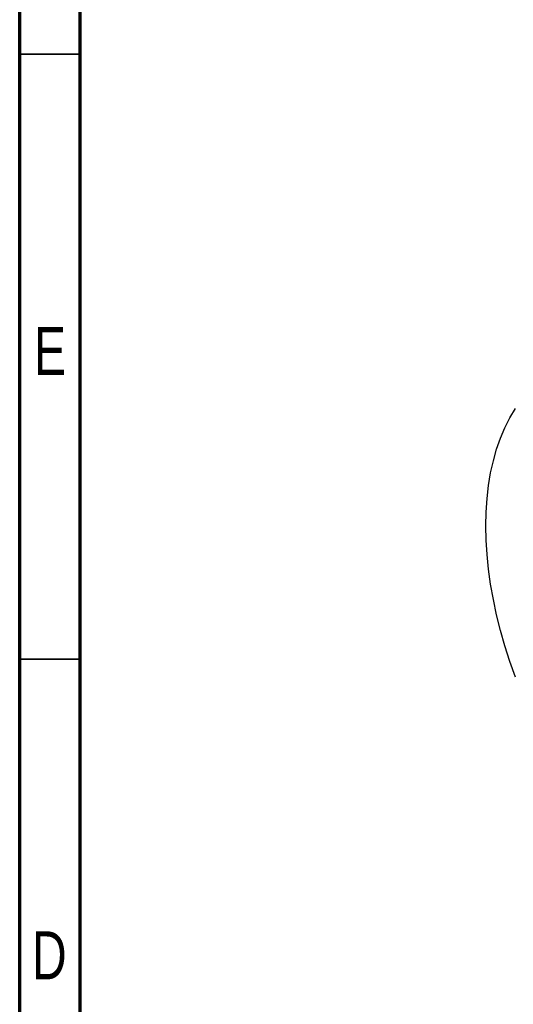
# Model space of a CAD drawing. Header units: millimetres. Extents: x 15 to 415, y 5 to 292.
# Tile 3 of 38: x 15 to 56, y 170 to 251. Entities that reach past the tile are written whole.
import ezdxf

# ---------------------------------------------------------------- set-up
doc = ezdxf.new("R2010")
doc.units = ezdxf.units.MM
doc.styles.add('SLDTEXTSTYLE0', font='TXT', dxfattribs={"width": 0.75})

msp = doc.modelspace()

# ---------------------------------------------------------------- linework, layer by layer
at = {"color": 7, "linetype": 'Continuous', "lineweight": 70}
for p, q in [((15, 5), (15, 292)), ((20, 10), (20, 287))]:
    msp.add_line(p, q, dxfattribs=at)
at = {"color": 7, "linetype": 'Continuous', "lineweight": 35}
for p, q in [((20, 248.5), (15, 248.5)), ((20, 198.5), (15, 198.5))]:
    msp.add_line(p, q, dxfattribs=at)
at = {"color": 7, "linetype": 'Continuous', "lineweight": 25, "flags": 128}
msp.add_lwpolyline([(56.0061, 196.9981), (55.5498, 198.2922), (55.1384, 199.5853), (54.773, 200.8741), (54.4545, 202.1556), (54.1836, 203.4265), (53.9611, 204.6836), (53.7874, 205.9239), (53.6631, 207.1444), (53.5883, 208.3419), (53.5634, 209.5135), (53.5883, 210.6563), (53.6631, 211.7675), (53.7874, 212.8443), (53.9611, 213.8841), (54.1836, 214.8844), (54.4545, 215.8425), (54.773, 216.7562), (55.1384, 217.6232), (55.5498, 218.4413), (56.0061, 219.2086)], dxfattribs=at)

# ---------------------------------------------------------------- texts
at = {"color": 7, "linetype": 'Continuous', "lineweight": 0, "char_height": 3.9688, "attachment_point": 2, "style": 'SLDTEXTSTYLE0'}
for s, insert in [('E', (17.5078, 225.9529)), ('D', (17.4527, 176.01))]:
    msp.add_mtext(s, dxfattribs=dict(at, insert=insert))

doc.saveas('drawing.dxf')
